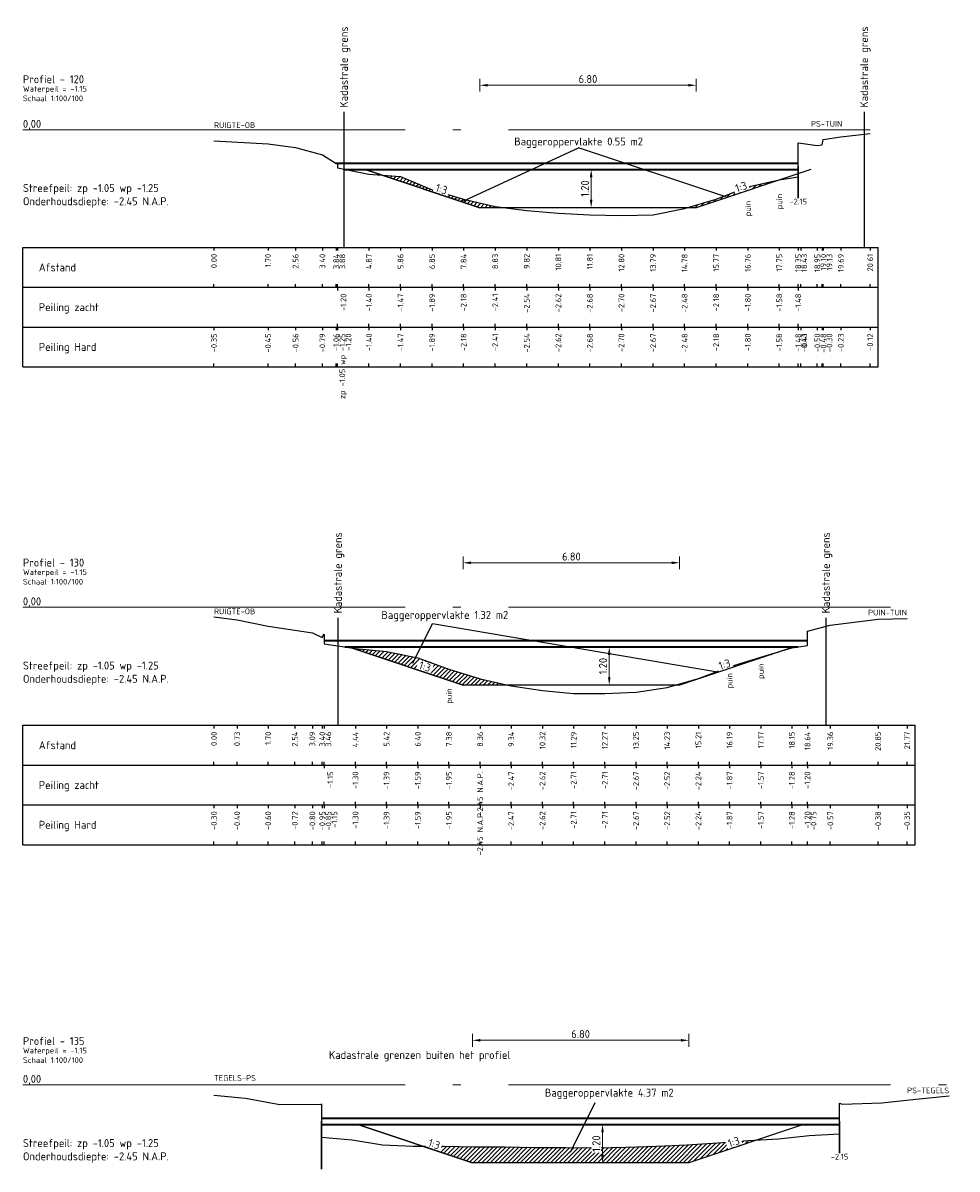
# Model space of a CAD drawing. Header units: metres. Extents: x 163463 to 198797, y 577287 to 592106.
# Tile 46 of 64: x 198349 to 198379, y 581708 to 581744. Entities that reach past the tile are written whole.
import ezdxf
from ezdxf.enums import TextEntityAlignment as Align

# ---------------------------------------------------------------- set-up
doc = ezdxf.new("R2010")
doc.units = ezdxf.units.M
doc.linetypes.add('AL-NAP_LIJN', pattern=[15.25, 12, -1.5, 0.25, -1.5])
for name, color, linetype in [('Afstandsbalk', 7, 'Continuous'), ('baggerarcering', 1, 'Continuous'), ('baggeroppervlak', 7, 'Continuous'), ('HardePeiling', 3, 'Continuous'), ('Kadastralegrens', 7, 'Continuous'), ('Legger', 2, 'Continuous'), ('Oever', 62, 'Continuous'), ('Teksten', 7, 'Continuous'), ('ZachtePeiling', 1, 'Continuous')]:
    doc.layers.add(name, color=color, linetype=linetype)
for name, color, linetype, lineweight in [('beschoeiing', 36, 'Continuous', 30), ('N-WA-WH-GRONDWATERLIJN-G', 150, 'AL-GRONDWATERLIJN', 35), ('X-XX-AL-NAP-G', 7, 'AL-NAP_LIJN', 18)]:
    doc.layers.add(name, color=color, linetype=linetype, lineweight=lineweight)
doc.styles.add('NLCS-ISO', font='NLCS-ISO.ttf')
doc.styles.add('NLCS-ISO-M100-T25', font='NLCS-ISO.ttf', dxfattribs={"height": 0.25})
doc.linetypes.add('AL-GRONDWATERLIJN', pattern='A,6,[32,NLCS.SHX,S=1,R=0,X=0,Y=0],6', length=12)
doc.dimstyles.new('NLCS-M100-T25-PIJL_l3_h1', dxfattribs={"dimscale": 0.1, "dimtxt": 0.25, "dimasz": 2.5, "dimexe": 2, "dimexo": 2, "dimgap": 0.7, "dimtad": 1, "dimzin": 0, "dimdsep": 46, "dimtxsty": 'NLCS-ISO-M100-T25', "dimcen": 2.5, "dimdle": 2, "dimclrd": 256, "dimclre": 256, "dimclrt": 256, "dimadec": 1, "dimazin": 0, "dimtfac": 1, "dimtofl": 0, "dimtmove": 1, "dimatfit": 0, "dimfxl": 2, "dimfxlon": 1, "dimtfill": 1, "dimtfillclr": 256, "dimtolj": 1, "dimtzin": 0, "dimlwd": 18, "dimlwe": 18, "dimarcsym": 0})
pattern_1 = [(45, (198102.50411, 581471.00325), (-0.06735192, 0.06735192), [])]

# ---------------------------------------------------------------- blocks, each defined once
blk = doc.blocks.new('*D476')
at = {"lineweight": 18, "transparency": 16777216}
for p, q in [((198367.334, 581739.753), (198367.134, 581739.753)), ((198367.334, 581739.503), (198367.334, 581738.803)), ((198367.334, 581738.553), (198367.134, 581738.553))]:
    blk.add_line(p, q, dxfattribs=at)
at = {"transparency": 16777216}
for points in [[(198367.292, 581739.503), (198367.376, 581739.503), (198367.334, 581739.753)], [(198367.292, 581738.803), (198367.376, 581738.803), (198367.334, 581738.553)]]:
    blk.add_solid(points, dxfattribs=at)
at = {"layer": 'Defpoints', "color": 0, "transparency": 16777216}
for p in [(198367.334, 581739.753), (198367.334, 581738.553), (198367.334, 581738.553)]:
    blk.add_point(p, dxfattribs=at)
at = {"transparency": 16777216, "insert": (198367.139, 581739.153), "char_height": 0.25, "attachment_point": 5, "rotation": 90, "style": 'NLCS-ISO-M100-T25', "bg_fill": 3, "box_fill_scale": 1.1, "bg_fill_color": 256, "bg_fill_true_color": 13158600, "bg_fill_transparency": 0}
blk.add_mtext('\\A1;1.20', dxfattribs=at)
blk = doc.blocks.new('*D477')
at = {"lineweight": 18, "transparency": 16777216}
for p, q in [((198367.901, 581724.753), (198367.701, 581724.753)), ((198367.901, 581724.503), (198367.901, 581723.803)), ((198367.901, 581723.553), (198367.701, 581723.553))]:
    blk.add_line(p, q, dxfattribs=at)
at = {"transparency": 16777216}
for points in [[(198367.86, 581724.503), (198367.943, 581724.503), (198367.901, 581724.753)], [(198367.86, 581723.803), (198367.943, 581723.803), (198367.901, 581723.553)]]:
    blk.add_solid(points, dxfattribs=at)
at = {"layer": 'Defpoints', "color": 0, "transparency": 16777216}
for p in [(198367.901, 581724.753), (198367.901, 581723.553), (198367.901, 581723.553)]:
    blk.add_point(p, dxfattribs=at)
at = {"transparency": 16777216, "insert": (198367.706, 581724.153), "char_height": 0.25, "attachment_point": 5, "rotation": 90, "style": 'NLCS-ISO-M100-T25', "bg_fill": 3, "box_fill_scale": 1.1, "bg_fill_color": 256, "bg_fill_true_color": 13158600, "bg_fill_transparency": 0}
blk.add_mtext('\\A1;1.20', dxfattribs=at)
blk = doc.blocks.new('*D478')
at = {"lineweight": 18, "transparency": 16777216}
for p, q in [((198367.691, 581709.753), (198367.491, 581709.753)), ((198367.691, 581709.503), (198367.691, 581708.803)), ((198367.691, 581708.553), (198367.491, 581708.553))]:
    blk.add_line(p, q, dxfattribs=at)
at = {"transparency": 16777216}
for points in [[(198367.649, 581709.503), (198367.732, 581709.503), (198367.691, 581709.753)], [(198367.649, 581708.803), (198367.732, 581708.803), (198367.691, 581708.553)]]:
    blk.add_solid(points, dxfattribs=at)
at = {"layer": 'Defpoints', "color": 0, "transparency": 16777216}
for p in [(198367.691, 581709.753), (198367.691, 581708.553), (198367.691, 581708.553)]:
    blk.add_point(p, dxfattribs=at)
at = {"transparency": 16777216, "insert": (198367.496, 581709.153), "char_height": 0.25, "attachment_point": 5, "rotation": 90, "style": 'NLCS-ISO-M100-T25', "bg_fill": 3, "box_fill_scale": 1.1, "bg_fill_color": 256, "bg_fill_true_color": 13158600, "bg_fill_transparency": 0}
blk.add_mtext('\\A1;1.20', dxfattribs=at)
blk = doc.blocks.new('*D632')
at = {"lineweight": 18, "transparency": 16777216}
for p, q in [((198363.834, 581742.198), (198363.834, 581742.598)), ((198370.634, 581742.198), (198370.634, 581742.598)), ((198364.084, 581742.398), (198370.384, 581742.398))]:
    blk.add_line(p, q, dxfattribs=at)
at = {"transparency": 16777216}
for points in [[(198364.084, 581742.44), (198364.084, 581742.357), (198363.834, 581742.398)], [(198370.384, 581742.44), (198370.384, 581742.357), (198370.634, 581742.398)]]:
    blk.add_solid(points, dxfattribs=at)
at = {"layer": 'Defpoints', "color": 0, "transparency": 16777216}
for p in [(198370.634, 581742.398), (198363.834, 581738.553), (198370.634, 581738.553)]:
    blk.add_point(p, dxfattribs=at)
at = {"transparency": 16777216, "insert": (198367.234, 581742.593), "char_height": 0.25, "attachment_point": 5, "style": 'NLCS-ISO-M100-T25', "bg_fill": 3, "box_fill_scale": 1.1, "bg_fill_color": 256, "bg_fill_true_color": 13158600, "bg_fill_transparency": 0}
blk.add_mtext('\\A1;6.80', dxfattribs=at)
blk = doc.blocks.new('*D633')
at = {"lineweight": 18, "transparency": 16777216}
for p, q in [((198363.312, 581727.198), (198363.312, 581727.598)), ((198363.562, 581727.398), (198369.862, 581727.398)), ((198370.112, 581727.198), (198370.112, 581727.598))]:
    blk.add_line(p, q, dxfattribs=at)
at = {"transparency": 16777216}
for points in [[(198363.562, 581727.44), (198363.562, 581727.357), (198363.312, 581727.398)], [(198369.862, 581727.44), (198369.862, 581727.357), (198370.112, 581727.398)]]:
    blk.add_solid(points, dxfattribs=at)
at = {"layer": 'Defpoints', "color": 0, "transparency": 16777216}
for p in [(198370.112, 581727.398), (198363.312, 581723.553), (198370.112, 581723.553)]:
    blk.add_point(p, dxfattribs=at)
at = {"transparency": 16777216, "insert": (198366.712, 581727.593), "char_height": 0.25, "attachment_point": 5, "style": 'NLCS-ISO-M100-T25', "bg_fill": 3, "box_fill_scale": 1.1, "bg_fill_color": 256, "bg_fill_true_color": 13158600, "bg_fill_transparency": 0}
blk.add_mtext('\\A1;6.80', dxfattribs=at)
blk = doc.blocks.new('*D634')
at = {"lineweight": 18, "transparency": 16777216}
for p, q in [((198363.602, 581712.198), (198363.602, 581712.598)), ((198370.402, 581712.198), (198370.402, 581712.598)), ((198363.852, 581712.398), (198370.152, 581712.398))]:
    blk.add_line(p, q, dxfattribs=at)
at = {"transparency": 16777216}
for points in [[(198363.852, 581712.44), (198363.852, 581712.357), (198363.602, 581712.398)], [(198370.152, 581712.44), (198370.152, 581712.357), (198370.402, 581712.398)]]:
    blk.add_solid(points, dxfattribs=at)
at = {"layer": 'Defpoints', "color": 0, "transparency": 16777216}
for p in [(198370.402, 581712.398), (198363.602, 581708.553), (198370.402, 581708.553)]:
    blk.add_point(p, dxfattribs=at)
at = {"transparency": 16777216, "insert": (198367.002, 581712.593), "char_height": 0.25, "attachment_point": 5, "style": 'NLCS-ISO-M100-T25', "bg_fill": 3, "box_fill_scale": 1.1, "bg_fill_color": 256, "bg_fill_true_color": 13158600, "bg_fill_transparency": 0}
blk.add_mtext('\\A1;6.80', dxfattribs=at)

msp = doc.modelspace()

# ---------------------------------------------------------------- hatches: boundary and pattern name
at = {"layer": 'baggerarcering'}
h = msp.add_hatch(dxfattribs=at)
h.set_pattern_fill('ANSI31', color=256, scale=0.03, style=0)
h.set_pattern_definition(pattern_1)
h.paths.add_polyline_path([(198360.772, 581739.574), (198363.834, 581738.553), (198364.626, 581738.553), (198364.321, 581738.593), (198363.329, 581738.823), (198362.338, 581739.113), (198361.347, 581739.533)])
h = msp.add_hatch(dxfattribs=at)
h.set_pattern_fill('ANSI31', color=256, scale=0.03, style=0)
h.set_pattern_definition(pattern_1)
h.paths.add_polyline_path([(198370.634, 581738.553), (198373.246, 581739.424), (198373.242, 581739.423), (198372.251, 581739.203), (198371.259, 581738.823), (198370.367, 581738.553)])
h = msp.add_hatch(dxfattribs=at)
h.set_pattern_fill('ANSI31', color=256, scale=0.03, style=0)
h.set_pattern_definition(pattern_1)
h.paths.add_polyline_path([(198359.804, 581724.723), (198363.312, 581723.553), (198364.736, 581723.553), (198363.846, 581723.753), (198362.868, 581724.053), (198361.889, 581724.413), (198360.909, 581724.613), (198359.93, 581724.703)])
h = msp.add_hatch(dxfattribs=at)
h.set_pattern_fill('ANSI31', color=256, scale=0.03, style=0)
h.set_pattern_definition(pattern_1)
h.paths.add_polyline_path([(198370.112, 581723.553), (198373.504, 581724.684), (198372.659, 581724.433), (198371.68, 581724.133), (198370.7, 581723.763), (198369.966, 581723.553)])
h = msp.add_hatch(dxfattribs=at)
h.set_pattern_fill('ANSI31', color=256, scale=0.03, style=0)
h.set_pattern_definition(pattern_1)
h.paths.add_polyline_path([(198370.402, 581708.553), (198372.546, 581709.268), (198372.264, 581709.253), (198371.307, 581709.173), (198370.35, 581709.113), (198369.394, 581709.073), (198368.437, 581709.043), (198367.48, 581709.023), (198366.524, 581709.033), (198365.567, 581709.033), (198364.61, 581709.053), (198363.654, 581709.053), (198362.697, 581709.073), (198362.042, 581709.073), (198363.602, 581708.553)])

# ---------------------------------------------------------------- linework, layer by layer
at = {"layer": 'Afstandsbalk'}
for p, q in [((198349.489, 581737.303), (198376.346, 581737.303)), ((198349.489, 581733.553), (198349.489, 581737.303)), ((198355.489, 581737.303), (198355.489, 581737.203)), ((198357.185, 581737.303), (198357.185, 581737.203)), ((198358.05, 581737.303), (198358.05, 581737.203)), ((198358.893, 581737.303), (198358.893, 581737.203)), ((198359.329, 581737.303), (198359.329, 581737.203)), ((198359.365, 581737.303), (198359.365, 581737.203)), ((198360.356, 581737.303), (198360.356, 581737.203)), ((198361.347, 581737.303), (198361.347, 581737.203)), ((198362.338, 581737.303), (198362.338, 581737.203)), ((198363.329, 581737.303), (198363.329, 581737.203)), ((198364.321, 581737.303), (198364.321, 581737.203)), ((198365.312, 581737.303), (198365.312, 581737.203)), ((198366.303, 581737.303), (198366.303, 581737.203)), ((198367.294, 581737.303), (198367.294, 581737.203)), ((198368.285, 581737.303), (198368.285, 581737.203)), ((198369.276, 581737.303), (198369.276, 581737.203)), ((198370.268, 581737.303), (198370.268, 581737.203)), ((198371.259, 581737.303), (198371.259, 581737.203)), ((198372.251, 581737.303), (198372.251, 581737.203)), ((198373.242, 581737.303), (198373.242, 581737.203)), ((198373.836, 581737.303), (198373.836, 581737.203)), ((198373.916, 581737.303), (198373.916, 581737.203)), ((198374.436, 581737.303), (198374.436, 581737.203)), ((198374.593, 581737.303), (198374.593, 581737.203)), ((198374.622, 581737.303), (198374.622, 581737.203)), ((198375.176, 581737.303), (198375.176, 581737.203)), ((198376.096, 581737.303), (198376.096, 581737.203)), ((198376.346, 581733.553), (198376.346, 581737.303)), ((198349.489, 581736.053), (198376.346, 581736.053)), ((198355.489, 581736.053), (198355.489, 581736.153)), ((198357.185, 581736.053), (198357.185, 581736.153)), ((198358.05, 581736.053), (198358.05, 581736.153)), ((198358.893, 581736.053), (198358.893, 581736.153)), ((198359.329, 581736.053), (198359.329, 581736.153)), ((198359.365, 581736.053), (198359.365, 581736.153)), ((198359.365, 581736.053), (198359.365, 581735.953)), ((198360.356, 581736.053), (198360.356, 581736.153)), ((198360.356, 581736.053), (198360.356, 581735.953)), ((198361.347, 581736.053), (198361.347, 581736.153)), ((198361.347, 581736.053), (198361.347, 581735.953)), ((198362.338, 581736.053), (198362.338, 581736.153)), ((198362.338, 581736.053), (198362.338, 581735.953)), ((198363.329, 581736.053), (198363.329, 581736.153)), ((198363.329, 581736.053), (198363.329, 581735.953)), ((198364.321, 581736.053), (198364.321, 581736.153)), ((198364.321, 581736.053), (198364.321, 581735.953)), ((198365.312, 581736.053), (198365.312, 581736.153)), ((198365.312, 581736.053), (198365.312, 581735.953)), ((198366.303, 581736.053), (198366.303, 581736.153)), ((198366.303, 581736.053), (198366.303, 581735.953)), ((198367.294, 581736.053), (198367.294, 581736.153)), ((198367.294, 581736.053), (198367.294, 581735.953)), ((198368.285, 581736.053), (198368.285, 581736.153)), ((198368.285, 581736.053), (198368.285, 581735.953)), ((198369.276, 581736.053), (198369.276, 581736.153)), ((198369.276, 581736.053), (198369.276, 581735.953)), ((198370.268, 581736.053), (198370.268, 581736.153)), ((198370.268, 581736.053), (198370.268, 581735.953)), ((198371.259, 581736.053), (198371.259, 581736.153)), ((198371.259, 581736.053), (198371.259, 581735.953)), ((198372.251, 581736.053), (198372.251, 581736.153)), ((198372.251, 581736.053), (198372.251, 581735.953)), ((198373.242, 581736.053), (198373.242, 581736.153)), ((198373.242, 581736.053), (198373.242, 581735.953)), ((198373.836, 581736.053), (198373.836, 581736.153)), ((198373.836, 581736.053), (198373.836, 581735.953)), ((198373.916, 581736.053), (198373.916, 581736.153)), ((198374.436, 581736.053), (198374.436, 581736.153)), ((198374.593, 581736.053), (198374.593, 581736.153)), ((198374.622, 581736.053), (198374.622, 581736.153)), ((198375.176, 581736.053), (198375.176, 581736.153)), ((198376.096, 581736.053), (198376.096, 581736.153)), ((198359.365, 581734.803), (198359.365, 581734.903)), ((198360.356, 581734.803), (198360.356, 581734.903)), ((198361.347, 581734.803), (198361.347, 581734.903)), ((198362.338, 581734.803), (198362.338, 581734.903)), ((198363.329, 581734.803), (198363.329, 581734.903)), ((198364.321, 581734.803), (198364.321, 581734.903)), ((198365.312, 581734.803), (198365.312, 581734.903)), ((198366.303, 581734.803), (198366.303, 581734.903)), ((198367.294, 581734.803), (198367.294, 581734.903)), ((198368.285, 581734.803), (198368.285, 581734.903)), ((198369.276, 581734.803), (198369.276, 581734.903)), ((198370.268, 581734.803), (198370.268, 581734.903)), ((198371.259, 581734.803), (198371.259, 581734.903)), ((198372.251, 581734.803), (198372.251, 581734.903)), ((198373.242, 581734.803), (198373.242, 581734.903)), ((198373.836, 581734.803), (198373.836, 581734.903)), ((198349.489, 581734.803), (198376.346, 581734.803)), ((198355.489, 581734.803), (198355.489, 581734.703)), ((198357.185, 581734.803), (198357.185, 581734.703)), ((198358.05, 581734.803), (198358.05, 581734.703)), ((198358.893, 581734.803), (198358.893, 581734.703)), ((198359.329, 581734.803), (198359.329, 581734.703)), ((198359.365, 581734.803), (198359.365, 581734.703)), ((198359.365, 581734.803), (198359.365, 581734.703)), ((198360.356, 581734.803), (198360.356, 581734.703)), ((198361.347, 581734.803), (198361.347, 581734.703)), ((198362.338, 581734.803), (198362.338, 581734.703)), ((198363.329, 581734.803), (198363.329, 581734.703)), ((198364.321, 581734.803), (198364.321, 581734.703)), ((198365.312, 581734.803), (198365.312, 581734.703)), ((198366.303, 581734.803), (198366.303, 581734.703)), ((198367.294, 581734.803), (198367.294, 581734.703)), ((198368.285, 581734.803), (198368.285, 581734.703)), ((198369.276, 581734.803), (198369.276, 581734.703)), ((198370.268, 581734.803), (198370.268, 581734.703)), ((198371.259, 581734.803), (198371.259, 581734.703)), ((198372.251, 581734.803), (198372.251, 581734.703)), ((198373.242, 581734.803), (198373.242, 581734.703)), ((198373.836, 581734.803), (198373.836, 581734.703)), ((198373.836, 581734.803), (198373.836, 581734.703)), ((198373.916, 581734.803), (198373.916, 581734.703)), ((198374.436, 581734.803), (198374.436, 581734.703)), ((198374.593, 581734.803), (198374.593, 581734.703)), ((198374.622, 581734.803), (198374.622, 581734.703)), ((198375.176, 581734.803), (198375.176, 581734.703)), ((198376.096, 581734.803), (198376.096, 581734.703)), ((198349.489, 581733.553), (198376.346, 581733.553)), ((198355.489, 581733.553), (198355.489, 581733.653)), ((198357.185, 581733.553), (198357.185, 581733.653)), ((198358.05, 581733.553), (198358.05, 581733.653)), ((198358.893, 581733.553), (198358.893, 581733.653)), ((198359.329, 581733.553), (198359.329, 581733.653)), ((198359.365, 581733.553), (198359.365, 581733.653)), ((198359.365, 581733.553), (198359.365, 581733.653)), ((198360.356, 581733.553), (198360.356, 581733.653)), ((198361.347, 581733.553), (198361.347, 581733.653)), ((198362.338, 581733.553), (198362.338, 581733.653)), ((198363.329, 581733.553), (198363.329, 581733.653)), ((198364.321, 581733.553), (198364.321, 581733.653)), ((198365.312, 581733.553), (198365.312, 581733.653)), ((198366.303, 581733.553), (198366.303, 581733.653)), ((198367.294, 581733.553), (198367.294, 581733.653)), ((198368.285, 581733.553), (198368.285, 581733.653)), ((198369.276, 581733.553), (198369.276, 581733.653)), ((198370.268, 581733.553), (198370.268, 581733.653)), ((198371.259, 581733.553), (198371.259, 581733.653)), ((198372.251, 581733.553), (198372.251, 581733.653)), ((198373.242, 581733.553), (198373.242, 581733.653)), ((198373.836, 581733.553), (198373.836, 581733.653)), ((198373.836, 581733.553), (198373.836, 581733.653)), ((198373.916, 581733.553), (198373.916, 581733.653)), ((198374.436, 581733.553), (198374.436, 581733.653)), ((198374.593, 581733.553), (198374.593, 581733.653)), ((198374.622, 581733.553), (198374.622, 581733.653)), ((198375.176, 581733.553), (198375.176, 581733.653)), ((198376.096, 581733.553), (198376.096, 581733.653)), ((198349.489, 581722.293), (198377.504, 581722.293)), ((198349.489, 581718.543), (198349.489, 581722.293)), ((198355.489, 581722.293), (198355.489, 581722.193)), ((198356.215, 581722.293), (198356.215, 581722.193)), ((198357.19, 581722.293), (198357.19, 581722.193)), ((198358.03, 581722.293), (198358.03, 581722.193)), ((198358.578, 581722.293), (198358.578, 581722.193)), ((198358.89, 581722.293), (198358.89, 581722.193)), ((198358.951, 581722.293), (198358.951, 581722.193)), ((198359.93, 581722.293), (198359.93, 581722.193)), ((198360.909, 581722.293), (198360.909, 581722.193)), ((198361.889, 581722.293), (198361.889, 581722.193)), ((198362.868, 581722.293), (198362.868, 581722.193)), ((198363.846, 581722.293), (198363.846, 581722.193)), ((198364.825, 581722.293), (198364.825, 581722.193)), ((198365.804, 581722.293), (198365.804, 581722.193)), ((198366.784, 581722.293), (198366.784, 581722.193)), ((198367.763, 581722.293), (198367.763, 581722.193)), ((198368.742, 581722.293), (198368.742, 581722.193)), ((198369.721, 581722.293), (198369.721, 581722.193)), ((198370.7, 581722.293), (198370.7, 581722.193)), ((198371.68, 581722.293), (198371.68, 581722.193)), ((198372.659, 581722.293), (198372.659, 581722.193)), ((198373.637, 581722.293), (198373.637, 581722.193)), ((198374.126, 581722.293), (198374.126, 581722.193)), ((198374.844, 581722.293), (198374.844, 581722.193)), ((198376.343, 581722.293), (198376.343, 581722.193)), ((198377.254, 581722.293), (198377.254, 581722.193)), ((198377.504, 581718.543), (198377.504, 581722.293)), ((198349.489, 581721.043), (198377.504, 581721.043)), ((198355.489, 581721.043), (198355.489, 581721.143)), ((198356.215, 581721.043), (198356.215, 581721.143)), ((198357.19, 581721.043), (198357.19, 581721.143)), ((198358.03, 581721.043), (198358.03, 581721.143)), ((198358.578, 581721.043), (198358.578, 581721.143)), ((198358.89, 581721.043), (198358.89, 581721.143)), ((198358.951, 581721.043), (198358.951, 581721.143)), ((198358.951, 581721.043), (198358.951, 581720.943)), ((198359.93, 581721.043), (198359.93, 581721.143)), ((198359.93, 581721.043), (198359.93, 581720.943)), ((198360.909, 581721.043), (198360.909, 581721.143)), ((198360.909, 581721.043), (198360.909, 581720.943)), ((198361.889, 581721.043), (198361.889, 581721.143)), ((198361.889, 581721.043), (198361.889, 581720.943)), ((198362.868, 581721.043), (198362.868, 581721.143)), ((198362.868, 581721.043), (198362.868, 581720.943)), ((198363.846, 581721.043), (198363.846, 581721.143)), ((198363.846, 581721.043), (198363.846, 581720.943)), ((198364.825, 581721.043), (198364.825, 581721.143)), ((198364.825, 581721.043), (198364.825, 581720.943)), ((198365.804, 581721.043), (198365.804, 581721.143)), ((198365.804, 581721.043), (198365.804, 581720.943)), ((198366.784, 581721.043), (198366.784, 581721.143)), ((198366.784, 581721.043), (198366.784, 581720.943)), ((198367.763, 581721.043), (198367.763, 581721.143)), ((198367.763, 581721.043), (198367.763, 581720.943)), ((198368.742, 581721.043), (198368.742, 581721.143)), ((198368.742, 581721.043), (198368.742, 581720.943)), ((198369.721, 581721.043), (198369.721, 581721.143)), ((198369.721, 581721.043), (198369.721, 581720.943)), ((198370.7, 581721.043), (198370.7, 581721.143)), ((198370.7, 581721.043), (198370.7, 581720.943)), ((198371.68, 581721.043), (198371.68, 581721.143)), ((198371.68, 581721.043), (198371.68, 581720.943)), ((198372.659, 581721.043), (198372.659, 581721.143)), ((198372.659, 581721.043), (198372.659, 581720.943)), ((198373.637, 581721.043), (198373.637, 581721.143)), ((198373.637, 581721.043), (198373.637, 581720.943)), ((198374.126, 581721.043), (198374.126, 581721.143)), ((198374.126, 581721.043), (198374.126, 581720.943)), ((198374.844, 581721.043), (198374.844, 581721.143)), ((198376.343, 581721.043), (198376.343, 581721.143)), ((198377.254, 581721.043), (198377.254, 581721.143)), ((198349.489, 581719.793), (198377.504, 581719.793)), ((198355.489, 581719.793), (198355.489, 581719.693)), ((198356.215, 581719.793), (198356.215, 581719.693)), ((198357.19, 581719.793), (198357.19, 581719.693)), ((198358.03, 581719.793), (198358.03, 581719.693)), ((198358.578, 581719.793), (198358.578, 581719.693)), ((198358.89, 581719.793), (198358.89, 581719.693)), ((198358.951, 581719.793), (198358.951, 581719.893)), ((198358.951, 581719.793), (198358.951, 581719.693)), ((198358.951, 581719.793), (198358.951, 581719.693)), ((198359.93, 581719.793), (198359.93, 581719.893)), ((198359.93, 581719.793), (198359.93, 581719.693)), ((198360.909, 581719.793), (198360.909, 581719.893)), ((198360.909, 581719.793), (198360.909, 581719.693)), ((198361.889, 581719.793), (198361.889, 581719.893)), ((198361.889, 581719.793), (198361.889, 581719.693)), ((198362.868, 581719.793), (198362.868, 581719.893)), ((198362.868, 581719.793), (198362.868, 581719.693)), ((198363.846, 581719.793), (198363.846, 581719.893)), ((198363.846, 581719.793), (198363.846, 581719.693)), ((198364.825, 581719.793), (198364.825, 581719.893)), ((198364.825, 581719.793), (198364.825, 581719.693)), ((198365.804, 581719.793), (198365.804, 581719.893)), ((198365.804, 581719.793), (198365.804, 581719.693)), ((198366.784, 581719.793), (198366.784, 581719.893)), ((198366.784, 581719.793), (198366.784, 581719.693)), ((198367.763, 581719.793), (198367.763, 581719.893)), ((198367.763, 581719.793), (198367.763, 581719.693)), ((198368.742, 581719.793), (198368.742, 581719.893)), ((198368.742, 581719.793), (198368.742, 581719.693)), ((198369.721, 581719.793), (198369.721, 581719.893)), ((198369.721, 581719.793), (198369.721, 581719.693)), ((198370.7, 581719.793), (198370.7, 581719.893)), ((198370.7, 581719.793), (198370.7, 581719.693)), ((198371.68, 581719.793), (198371.68, 581719.893)), ((198371.68, 581719.793), (198371.68, 581719.693)), ((198372.659, 581719.793), (198372.659, 581719.893)), ((198372.659, 581719.793), (198372.659, 581719.693)), ((198373.637, 581719.793), (198373.637, 581719.893)), ((198373.637, 581719.793), (198373.637, 581719.693)), ((198374.126, 581719.793), (198374.126, 581719.893)), ((198374.126, 581719.793), (198374.126, 581719.693)), ((198374.126, 581719.793), (198374.126, 581719.693)), ((198374.844, 581719.793), (198374.844, 581719.693)), ((198376.343, 581719.793), (198376.343, 581719.693)), ((198377.254, 581719.793), (198377.254, 581719.693)), ((198349.489, 581718.543), (198377.504, 581718.543)), ((198355.489, 581718.543), (198355.489, 581718.643)), ((198356.215, 581718.543), (198356.215, 581718.643)), ((198357.19, 581718.543), (198357.19, 581718.643)), ((198358.03, 581718.543), (198358.03, 581718.643)), ((198358.578, 581718.543), (198358.578, 581718.643)), ((198358.89, 581718.543), (198358.89, 581718.643)), ((198358.951, 581718.543), (198358.951, 581718.643)), ((198358.951, 581718.543), (198358.951, 581718.643)), ((198359.93, 581718.543), (198359.93, 581718.643)), ((198360.909, 581718.543), (198360.909, 581718.643)), ((198361.889, 581718.543), (198361.889, 581718.643)), ((198362.868, 581718.543), (198362.868, 581718.643)), ((198363.846, 581718.543), (198363.846, 581718.643)), ((198364.825, 581718.543), (198364.825, 581718.643)), ((198365.804, 581718.543), (198365.804, 581718.643)), ((198366.784, 581718.543), (198366.784, 581718.643)), ((198367.763, 581718.543), (198367.763, 581718.643)), ((198368.742, 581718.543), (198368.742, 581718.643)), ((198369.721, 581718.543), (198369.721, 581718.643)), ((198370.7, 581718.543), (198370.7, 581718.643)), ((198371.68, 581718.543), (198371.68, 581718.643)), ((198372.659, 581718.543), (198372.659, 581718.643)), ((198373.637, 581718.543), (198373.637, 581718.643)), ((198374.126, 581718.543), (198374.126, 581718.643)), ((198374.126, 581718.543), (198374.126, 581718.643)), ((198374.844, 581718.543), (198374.844, 581718.643)), ((198376.343, 581718.543), (198376.343, 581718.643)), ((198377.254, 581718.543), (198377.254, 581718.643))]:
    msp.add_line(p, q, dxfattribs=at)
at = {"layer": 'baggeroppervlak'}
for p, q in [((198363.337, 581738.769), (198366.938, 581740.431)), ((198371.566, 581738.892), (198366.938, 581740.431)), ((198361.736, 581724.249), (198362.356, 581725.49)), ((198366.683, 581708.883), (198367.463, 581710.443))]:
    msp.add_line(p, q, dxfattribs=at)
at = {"layer": 'baggeroppervlak', "flags": 128}
msp.add_lwpolyline([(198362.356, 581725.49), (198371.306, 581723.975)], dxfattribs=at)
at = {"layer": 'beschoeiing'}
for p, q in [((198373.836, 581739.853), (198373.836, 581738.853)), ((198358.87, 581709.853), (198358.87, 581708.353)), ((198375.134, 581709.853), (198375.134, 581708.853))]:
    msp.add_line(p, q, dxfattribs=at)
at = {"layer": 'HardePeiling'}
for points in [[(198359.365, 581739.853), (198359.365, 581739.803), (198360.356, 581739.603), (198361.347, 581739.533), (198362.338, 581739.113), (198363.329, 581738.823), (198364.321, 581738.593), (198365.312, 581738.463), (198366.303, 581738.383), (198367.294, 581738.323), (198368.285, 581738.303), (198369.276, 581738.333), (198370.268, 581738.523), (198371.259, 581738.823), (198372.251, 581739.203), (198373.242, 581739.423), (198373.836, 581739.523), (198373.836, 581739.853)], [(198358.951, 581724.853), (198358.951, 581724.853), (198359.93, 581724.703), (198360.909, 581724.613), (198361.889, 581724.413), (198362.868, 581724.053), (198363.846, 581723.753), (198364.825, 581723.533), (198365.804, 581723.383), (198366.784, 581723.293), (198367.763, 581723.293), (198368.742, 581723.333), (198369.721, 581723.483), (198370.7, 581723.763), (198371.68, 581724.133), (198372.659, 581724.433), (198373.637, 581724.723), (198374.126, 581724.803), (198374.126, 581724.853)], [(198358.87, 581709.853), (198358.87, 581709.353), (198359.827, 581709.273), (198360.784, 581709.113), (198361.74, 581709.073), (198362.697, 581709.073), (198363.654, 581709.053), (198364.61, 581709.053), (198365.567, 581709.033), (198366.524, 581709.033), (198367.48, 581709.023), (198368.437, 581709.043), (198369.394, 581709.073), (198370.35, 581709.113), (198371.307, 581709.173), (198372.264, 581709.253), (198373.22, 581709.303), (198374.177, 581709.403), (198375.134, 581709.463), (198375.134, 581709.853)]]:
    msp.add_lwpolyline(points, dxfattribs=at)
at = {"layer": 'Kadastralegrens'}
for p, q in [((198359.569, 581741.56), (198359.569, 581737.303)), ((198375.906, 581741.56), (198375.906, 581737.303)), ((198359.379, 581725.672), (198359.379, 581722.293)), ((198374.704, 581725.672), (198374.704, 581722.293))]:
    msp.add_line(p, q, dxfattribs=at)
at = {"layer": 'N-WA-WH-GRONDWATERLIJN-G'}
for p, q in [((198359.311, 581739.953), (198373.836, 581739.953)), ((198359.569, 581739.753), (198373.836, 581739.753)), ((198358.951, 581724.953), (198374.126, 581724.953)), ((198359.604, 581724.753), (198373.821, 581724.753)), ((198358.87, 581709.953), (198375.134, 581709.953)), ((198358.87, 581709.753), (198375.134, 581709.753))]:
    msp.add_line(p, q, dxfattribs=at)
at = {"layer": 'Oever'}
for points in [[(198355.489, 581740.656), (198357.185, 581740.553), (198358.05, 581740.439), (198358.893, 581740.212), (198359.329, 581739.942), (198359.365, 581739.953), (198359.365, 581739.853)], [(198373.836, 581739.853), (198373.836, 581740.593), (198373.916, 581740.577), (198374.436, 581740.505), (198374.593, 581740.528), (198374.622, 581740.699), (198375.176, 581740.778), (198376.096, 581740.887)], [(198355.489, 581725.704), (198356.215, 581725.608), (198357.19, 581725.408), (198358.03, 581725.283), (198358.578, 581725.202), (198358.89, 581725.052), (198358.951, 581725.153), (198358.951, 581724.853)], [(198374.126, 581724.853), (198374.126, 581725.253), (198374.844, 581725.435), (198376.343, 581725.622), (198377.254, 581725.649)], [(198355.489, 581710.677), (198356.482, 581710.579), (198357.557, 581710.386), (198358.862, 581710.389), (198358.87, 581710.403), (198358.87, 581709.853)], [(198375.134, 581709.853), (198375.134, 581710.423), (198375.22, 581710.396), (198376.465, 581710.431), (198377.526, 581710.547), (198378.575, 581710.651)]]:
    msp.add_lwpolyline(points, dxfattribs=at)
at = {"layer": 'X-XX-AL-NAP-G'}
for p, q in [((198349.489, 581741.003), (198376.096, 581741.003)), ((198349.489, 581726.003), (198377.504, 581726.003)), ((198349.489, 581711.003), (198378.825, 581711.003))]:
    msp.add_line(p, q, dxfattribs=at)
at = {"layer": 'ZachtePeiling'}
for points in [[(198359.365, 581739.853), (198359.365, 581739.803), (198360.356, 581739.603), (198361.347, 581739.533), (198362.338, 581739.113), (198363.329, 581738.823), (198364.321, 581738.593), (198365.312, 581738.463), (198366.303, 581738.383), (198367.294, 581738.323), (198368.285, 581738.303), (198369.276, 581738.333), (198370.268, 581738.523), (198371.259, 581738.823), (198372.251, 581739.203), (198373.242, 581739.423), (198373.836, 581739.523), (198373.836, 581739.853)], [(198358.951, 581724.853), (198358.951, 581724.853), (198359.93, 581724.703), (198360.909, 581724.613), (198361.889, 581724.413), (198362.868, 581724.053), (198363.846, 581723.753), (198364.825, 581723.533), (198365.804, 581723.383), (198366.784, 581723.293), (198367.763, 581723.293), (198368.742, 581723.333), (198369.721, 581723.483), (198370.7, 581723.763), (198371.68, 581724.133), (198372.659, 581724.433), (198373.637, 581724.723), (198374.126, 581724.803), (198374.126, 581724.853)], [(198358.87, 581709.853), (198358.87, 581709.353), (198359.827, 581709.273), (198360.784, 581709.113), (198361.74, 581709.073), (198362.697, 581709.073), (198363.654, 581709.053), (198364.61, 581709.053), (198365.567, 581709.033), (198366.524, 581709.033), (198367.48, 581709.023), (198368.437, 581709.043), (198369.394, 581709.073), (198370.35, 581709.113), (198371.307, 581709.173), (198372.264, 581709.253), (198373.22, 581709.303), (198374.177, 581709.403), (198375.134, 581709.463), (198375.134, 581709.853)]]:
    msp.add_lwpolyline(points, dxfattribs=at)

# ---------------------------------------------------------------- texts
at = {"layer": 'baggeroppervlak', "style": 'NLCS-ISO'}
for s, p in [('Baggeroppervlakte 0.55 m2', (198366.938, 581740.431)), ('Baggeroppervlakte 1.32 m2', (198362.737, 581725.56)), ('Baggeroppervlakte 4.37 m2', (198367.903, 581710.553))]:
    msp.add_text(s, height=0.25, dxfattribs=at).set_placement(p, align=Align.BOTTOM_CENTER)
at = {"layer": 'Teksten', "style": 'NLCS-ISO'}
for p in [(198359.569, 581741.697), (198375.906, 581741.697), (198359.379, 581725.809), (198374.704, 581725.809)]:
    msp.add_text('Kadastrale grens', height=0.25, rotation=90, dxfattribs=at).set_placement(p, align=Align.MIDDLE_LEFT)
for s, height, p in [('Profiel - 120   ', 0.25, (198349.489, 581742.587)), ('Waterpeil = -1.15', 0.18, (198349.489, 581742.287)), ('Schaal 1:100/100', 0.18, (198349.489, 581741.987)), ('RUIGTE-OB', 0.18, (198355.489, 581741.145)), ('Afstand', 0.25, (198349.989, 581736.678)), ('Peiling zacht', 0.25, (198349.989, 581735.428)), ('Peiling Hard', 0.25, (198349.989, 581734.178)), ('Profiel - 130   ', 0.25, (198349.489, 581727.404)), ('Waterpeil = -1.15', 0.18, (198349.489, 581727.104)), ('Schaal 1:100/100', 0.18, (198349.489, 581726.804)), ('RUIGTE-OB', 0.18, (198355.489, 581725.872)), ('Afstand', 0.25, (198349.989, 581721.668)), ('Peiling zacht', 0.25, (198349.989, 581720.418)), ('Peiling Hard', 0.25, (198349.989, 581719.168)), ('Waterpeil = -1.15', 0.18, (198349.489, 581712.077)), ('Profiel - 135    ', 0.25, (198349.489, 581712.377)), ('Schaal 1:100/100', 0.18, (198349.489, 581711.777)), ('Kadastrale grenzen buiten het profiel', 0.25, (198359.099, 581711.938)), ('TEGELS-PS', 0.18, (198355.489, 581711.216))]:
    msp.add_text(s, height=height, dxfattribs=at).set_placement(p, align=Align.MIDDLE_LEFT)
for s, p in [('PS-TUIN', (198375.219, 581741.187)), ('PUIN-TUIN', (198377.254, 581725.834)), ('PS-TEGELS', (198378.575, 581710.823))]:
    msp.add_text(s, height=0.18, dxfattribs=at).set_placement(p, align=Align.MIDDLE_RIGHT)
for s, p in [('puin', (198373.242, 581738.985)), ('puin', (198372.251, 581738.765)), ('0.00', (198355.489, 581737.103)), ('1.70', (198357.185, 581737.103)), ('2.56', (198358.05, 581737.103)), ('3.40', (198358.893, 581737.103)), ('3.84', (198359.329, 581737.103)), ('3.88', (198359.519, 581737.103)), ('4.87', (198360.356, 581737.103)), ('5.86', (198361.347, 581737.103)), ('6.85', (198362.338, 581737.103)), ('7.84', (198363.329, 581737.103)), ('8.83', (198364.321, 581737.103)), ('9.82', (198365.312, 581737.103)), ('10.81', (198366.303, 581737.103)), ('11.81', (198367.294, 581737.103)), ('12.80', (198368.285, 581737.103)), ('13.79', (198369.276, 581737.103)), ('14.78', (198370.268, 581737.103)), ('15.77', (198371.259, 581737.103)), ('16.76', (198372.251, 581737.103)), ('17.75', (198373.242, 581737.103)), ('18.35', (198373.836, 581737.103)), ('18.43', (198374.026, 581737.103)), ('18.95', (198374.436, 581737.103)), ('19.10', (198374.626, 581737.103)), ('19.13', (198374.816, 581737.103)), ('19.69', (198375.176, 581737.103)), ('20.61', (198376.096, 581737.103)), ('-1.20', (198359.555, 581735.853)), ('-1.40', (198360.356, 581735.853)), ('-1.47', (198361.347, 581735.853)), ('-1.89', (198362.338, 581735.853)), ('-2.18', (198363.329, 581735.853)), ('-2.41', (198364.321, 581735.853)), ('-2.54', (198365.312, 581735.853)), ('-2.62', (198366.303, 581735.853)), ('-2.68', (198367.294, 581735.853)), ('-2.70', (198368.285, 581735.853)), ('-2.67', (198369.276, 581735.853)), ('-2.48', (198370.268, 581735.853)), ('-2.18', (198371.259, 581735.853)), ('-1.80', (198372.251, 581735.853)), ('-1.58', (198373.242, 581735.853)), ('-1.48', (198373.836, 581735.853)), ('-0.35', (198355.489, 581734.603)), ('-0.45', (198357.185, 581734.603)), ('-0.56', (198358.05, 581734.603)), ('-0.79', (198358.893, 581734.603)), ('-1.06', (198359.329, 581734.603)), ('zp -1.05 wp -1.25', (198359.519, 581734.603)), ('-1.20', (198359.709, 581734.603)), ('-1.40', (198360.356, 581734.603)), ('-1.47', (198361.347, 581734.603)), ('-1.89', (198362.338, 581734.603)), ('-2.18', (198363.329, 581734.603)), ('-2.41', (198364.321, 581734.603)), ('-2.54', (198365.312, 581734.603)), ('-2.62', (198366.303, 581734.603)), ('-2.68', (198367.294, 581734.603)), ('-2.70', (198368.285, 581734.603)), ('-2.67', (198369.276, 581734.603)), ('-2.48', (198370.268, 581734.603)), ('-2.18', (198371.259, 581734.603)), ('-1.80', (198372.251, 581734.603)), ('-1.58', (198373.242, 581734.603)), ('-1.48', (198373.836, 581734.603)), ('-0.43', (198374.026, 581734.603)), ('-0.41', (198374.026, 581734.603)), ('-0.50', (198374.436, 581734.603)), ('-0.48', (198374.626, 581734.603)), ('-0.30', (198374.816, 581734.603)), ('-0.23', (198375.176, 581734.603)), ('-0.12', (198376.096, 581734.603)), ('puin', (198372.659, 581724.233)), ('puin', (198371.68, 581723.933)), ('puin', (198362.868, 581723.454)), ('0.00', (198355.489, 581722.093)), ('0.73', (198356.215, 581722.093)), ('1.70', (198357.19, 581722.093)), ('2.54', (198358.03, 581722.093)), ('3.09', (198358.578, 581722.093)), ('3.40', (198358.89, 581722.093)), ('3.46', (198359.08, 581722.093)), ('4.44', (198359.93, 581722.093)), ('5.42', (198360.909, 581722.093)), ('6.40', (198361.889, 581722.093)), ('7.38', (198362.868, 581722.093)), ('8.36', (198363.846, 581722.093)), ('9.34', (198364.825, 581722.093)), ('10.32', (198365.804, 581722.093)), ('11.29', (198366.784, 581722.093)), ('12.27', (198367.763, 581722.093)), ('13.25', (198368.742, 581722.093)), ('14.23', (198369.721, 581722.093)), ('15.21', (198370.7, 581722.093)), ('16.19', (198371.68, 581722.093)), ('17.17', (198372.659, 581722.093)), ('18.15', (198373.637, 581722.093)), ('18.64', (198374.126, 581722.093)), ('19.36', (198374.844, 581722.093)), ('20.85', (198376.343, 581722.093)), ('21.77', (198377.254, 581722.093)), ('-1.15', (198359.141, 581720.843)), ('-1.30', (198359.93, 581720.843)), ('-1.39', (198360.909, 581720.843)), ('-1.59', (198361.889, 581720.843)), ('-1.95', (198362.868, 581720.843)), ('-2.45 N.A.P.', (198363.846, 581720.843)), ('-2.47', (198364.825, 581720.843)), ('-2.62', (198365.804, 581720.843)), ('-2.71', (198366.784, 581720.843)), ('-2.71', (198367.763, 581720.843)), ('-2.67', (198368.742, 581720.843)), ('-2.52', (198369.721, 581720.843)), ('-2.24', (198370.7, 581720.843)), ('-1.87', (198371.68, 581720.843)), ('-1.57', (198372.659, 581720.843)), ('-1.28', (198373.637, 581720.843)), ('-1.20', (198374.126, 581720.843)), ('-0.30', (198355.489, 581719.593)), ('-0.40', (198356.215, 581719.593)), ('-0.60', (198357.19, 581719.593)), ('-0.72', (198358.03, 581719.593)), ('-0.80', (198358.578, 581719.593)), ('-0.95', (198358.89, 581719.593)), ('-0.85', (198359.08, 581719.593)), ('-1.15', (198359.27, 581719.593)), ('-1.30', (198359.93, 581719.593)), ('-1.39', (198360.909, 581719.593)), ('-1.59', (198361.889, 581719.593)), ('-1.95', (198362.868, 581719.593)), ('-2.45 N.A.P.', (198363.846, 581719.593)), ('-2.47', (198364.825, 581719.593)), ('-2.62', (198365.804, 581719.593)), ('-2.71', (198366.784, 581719.593)), ('-2.71', (198367.763, 581719.593)), ('-2.67', (198368.742, 581719.593)), ('-2.52', (198369.721, 581719.593)), ('-2.24', (198370.7, 581719.593)), ('-1.87', (198371.68, 581719.593)), ('-1.57', (198372.659, 581719.593)), ('-1.28', (198373.637, 581719.593)), ('-1.20', (198374.126, 581719.593)), ('-0.75', (198374.316, 581719.593)), ('-0.57', (198374.844, 581719.593)), ('-0.38', (198376.343, 581719.593)), ('-0.35', (198377.254, 581719.593))]:
    msp.add_text(s, height=0.18, rotation=90, dxfattribs=at).set_placement(p, align=Align.MIDDLE_RIGHT)
for p in [(198373.836, 581738.653), (198375.134, 581708.653)]:
    msp.add_text('-2.15', height=0.18, dxfattribs=at).set_placement(p, align=Align.CENTER)
at = {"layer": 'Teksten', "char_height": 0.25, "width": 6.125, "attachment_point": 7, "style": 'NLCS-ISO'}
for s, insert in [('0,00 ', (198349.489, 581741.003)), ('Streefpeil: zp -1.05 wp -1.25 Onderhoudsdiepte: -2.45 N.A.P.', (198349.489, 581738.553)), ('0,00 ', (198349.489, 581726.003)), ('Streefpeil: zp -1.05 wp -1.25 Onderhoudsdiepte: -2.45 N.A.P.', (198349.489, 581723.553)), ('0,00 ', (198349.489, 581711.003)), ('Streefpeil: zp -1.05 wp -1.25 Onderhoudsdiepte: -2.45 N.A.P.', (198349.489, 581708.553))]:
    msp.add_mtext(s, dxfattribs=dict(at, insert=insert))

# ---------------------------------------------------------------- next in the draw order: dimensions: what is measured, and where the dimension line sits
for p1, p2, picture, middle in [((198367.334, 581739.753), (198367.334, 581738.553), '*D476', (198367.139, 581739.153)), ((198367.901, 581724.753), (198367.901, 581723.553), '*D477', (198367.706, 581724.153)), ((198367.691, 581709.753), (198367.691, 581708.553), '*D478', (198367.496, 581709.153))]:
    dim = msp.add_aligned_dim(p1=p1, p2=p2, distance=0, dimstyle='NLCS-M100-T25-PIJL_l3_h1')
    dim.commit()
    dim.dimension.update_dxf_attribs({"geometry": picture, "text_midpoint": middle})

# ---------------------------------------------------------------- next in the draw order: linework, layer by layer
at = {"layer": 'Legger', "flags": 128}
for points in [[(198374.234, 581739.753), (198370.634, 581738.553), (198363.834, 581738.553), (198360.234, 581739.753), (198363.834, 581738.553)], [(198373.712, 581724.753), (198370.112, 581723.553), (198363.312, 581723.553), (198359.712, 581724.753), (198363.312, 581723.553)], [(198374.002, 581709.753), (198370.402, 581708.553), (198363.602, 581708.553), (198360.002, 581709.753), (198363.602, 581708.553)]]:
    msp.add_lwpolyline(points, dxfattribs=at)

# ---------------------------------------------------------------- next in the draw order: texts
at = {"layer": 'baggeroppervlak', "char_height": 0.25, "width": 0.43481, "attachment_point": 8, "style": 'NLCS-ISO', "bg_fill": 3, "box_fill_scale": 1.1, "bg_fill_color": 256, "bg_fill_transparency": 0}
for insert, rotation in [((198362.596, 581739.019), 341.5651), ((198372.083, 581739.089), 18.4349), ((198371.562, 581724.089), 18.4349), ((198362.074, 581724.019), 341.5651), ((198362.364, 581709.019), 341.5651), ((198371.851, 581709.089), 18.4349)]:
    msp.add_mtext('1:3', dxfattribs=dict(at, insert=insert, rotation=rotation))

# ---------------------------------------------------------------- next in the draw order: dimensions: what is measured, and where the dimension line sits
for base, p1, p2, picture, middle in [((198370.634, 581742.398), (198363.834, 581738.553), (198370.634, 581738.553), '*D632', (198367.234, 581742.593)), ((198370.112, 581727.398), (198363.312, 581723.553), (198370.112, 581723.553), '*D633', (198366.712, 581727.593)), ((198370.402, 581712.398), (198363.602, 581708.553), (198370.402, 581708.553), '*D634', (198367.002, 581712.593))]:
    dim = msp.add_linear_dim(base=base, p1=p1, p2=p2, dimstyle='NLCS-M100-T25-PIJL_l3_h1')
    dim.commit()
    dim.dimension.update_dxf_attribs({"geometry": picture, "text_midpoint": middle})

doc.saveas('drawing.dxf')
